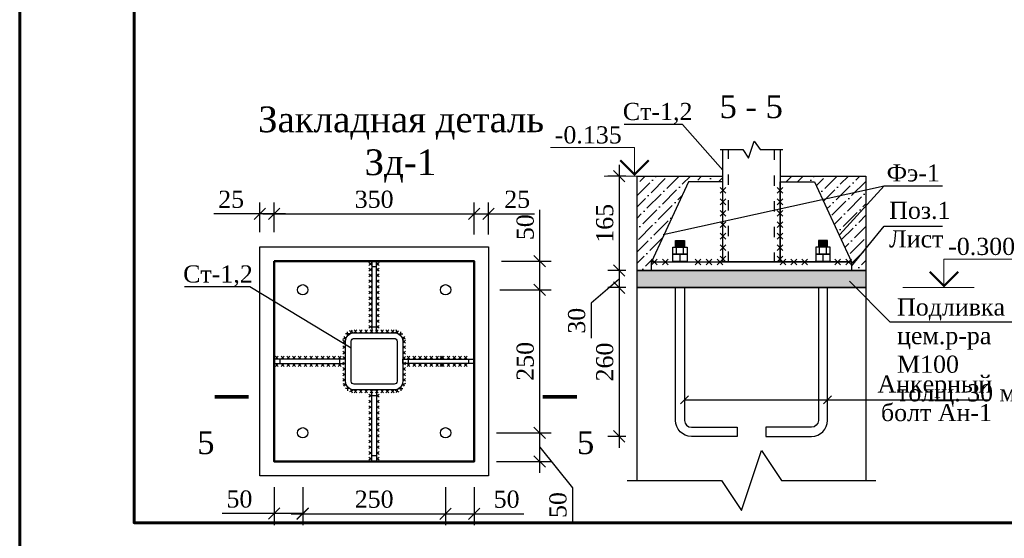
# Model space of a CAD drawing. Header units: millimetres. Extents: x 2063114 to 14983986, y -126020516 to 213791.
# Tile 215 of 256: x 2320392 to 2337615, y -1326772 to -1317706. Entities that reach past the tile are written whole.
import ezdxf
from ezdxf.enums import TextEntityAlignment as Align

# ---------------------------------------------------------------- set-up
doc = ezdxf.new("R2010")
doc.units = ezdxf.units.MM
doc.linetypes.add('ACAD_ISO03W100', pattern=[30, 12, -18])
doc.layers.get('Defpoints').update_dxf_attribs({"color": 6, "lineweight": 35})
doc.layers.add('_print', color=6, linetype='Continuous', lineweight=60, plot=False)
doc.styles.get("Standard").update_dxf_attribs({"font": 'arial.ttf'})
doc.styles.add('TIMES', font='times.ttf')
doc.styles.add('Times New Roman', font='times.ttf')
doc.dimstyles.new('10', dxfattribs={"dimtxt": 300, "dimasz": 200, "dimexe": 200, "dimexo": 200, "dimgap": 100, "dimtad": 1, "dimlfac": 0.1, "dimtxsty": 'Standard', "dimblk": 'OBLIQUE', "dimcen": 200, "dimdle": 200, "dimclrd": 256, "dimclre": 256, "dimclrt": 256, "dimadec": 0, "dimazin": 0, "dimtfac": 1, "dimtmove": 0, "dimatfit": 3, "dimldrblk": 'OBLIQUE', "dimfxl": 1, "dimlwd": -1, "dimlwe": -1, "dimarcsym": 0})

# ---------------------------------------------------------------- blocks, each defined once
blk = doc.blocks.new('_Oblique')
at = {"color": 0, "linetype": 'ByBlock', "lineweight": -2}
blk.add_line((-0.5, -0.5), (0.5, 0.5), dxfattribs=at)
blk = doc.blocks.new('*D91')
at = {"transparency": 16777216}
for p, q in [((-9415, 315871), (-9415, 315209)), ((-8915, 315871), (-8915, 315209)), ((-9415, 315409), (-10324, 315409)), ((-8915, 315409), (-9615, 315409))]:
    blk.add_line(p, q, dxfattribs=at)
at = {"layer": 'Defpoints', "color": 0, "transparency": 16777216}
for p in [(-9415, 316071), (-8915, 316071), (-8915, 315409)]:
    blk.add_point(p, dxfattribs=at)
at = {"transparency": 16777216, "xscale": 200, "yscale": 200, "zscale": 200, "rotation": 180}
blk.add_blockref('_Oblique', (-9415, 315409), dxfattribs=at)
at = {"transparency": 16777216, "xscale": 200, "yscale": 200, "zscale": 200}
blk.add_blockref('_Oblique', (-8915, 315409), dxfattribs=at)
at = {"transparency": 16777216, "insert": (-10021, 315662), "char_height": 300, "attachment_point": 5, "style": 'Times New Roman'}
blk.add_mtext('50', dxfattribs=at)
blk = doc.blocks.new('*D92')
at = {"transparency": 16777216}
for p, q in [((-8915, 315834), (-8915, 315206)), ((-6415, 315834), (-6415, 315206)), ((-9115, 315406), (-6215, 315406))]:
    blk.add_line(p, q, dxfattribs=at)
at = {"layer": 'Defpoints', "color": 0, "transparency": 16777216}
for p in [(-8915, 316034), (-6415, 316034), (-6415, 315406)]:
    blk.add_point(p, dxfattribs=at)
at = {"transparency": 16777216, "xscale": 200, "yscale": 200, "zscale": 200, "rotation": 180}
blk.add_blockref('_Oblique', (-8915, 315406), dxfattribs=at)
at = {"transparency": 16777216, "xscale": 200, "yscale": 200, "zscale": 200}
blk.add_blockref('_Oblique', (-6415, 315406), dxfattribs=at)
at = {"transparency": 16777216, "insert": (-7665, 315659), "char_height": 300, "attachment_point": 5, "style": 'Times New Roman'}
blk.add_mtext('250', dxfattribs=at)
blk = doc.blocks.new('*D93')
at = {"transparency": 16777216}
for p, q in [((-6415, 315871), (-6415, 315206)), ((-5915, 315871), (-5915, 315206)), ((-6615, 315406), (-5915, 315406)), ((-5915, 315406), (-5045, 315406))]:
    blk.add_line(p, q, dxfattribs=at)
at = {"layer": 'Defpoints', "color": 0, "transparency": 16777216}
for p in [(-6415, 316071), (-5915, 316071), (-5915, 315406)]:
    blk.add_point(p, dxfattribs=at)
at = {"transparency": 16777216, "xscale": 200, "yscale": 200, "zscale": 200, "rotation": 180}
blk.add_blockref('_Oblique', (-6415, 315406), dxfattribs=at)
at = {"transparency": 16777216, "xscale": 200, "yscale": 200, "zscale": 200}
blk.add_blockref('_Oblique', (-5915, 315406), dxfattribs=at)
at = {"transparency": 16777216, "insert": (-5348, 315659), "char_height": 300, "attachment_point": 5, "style": 'Times New Roman'}
blk.add_mtext('50', dxfattribs=at)
blk = doc.blocks.new('*D94')
at = {"transparency": 16777216}
for p, q in [((-4769, 316121), (-4769, 317021)), ((-5526, 316821), (-4569, 316821)), ((-4769, 316571), (-4195, 315861)), ((-5526, 316321), (-4569, 316321)), ((-4195, 315861), (-4195, 315255))]:
    blk.add_line(p, q, dxfattribs=at)
at = {"layer": 'Defpoints', "color": 0, "transparency": 16777216}
for p in [(-5726, 316821), (-4769, 316821), (-5726, 316321)]:
    blk.add_point(p, dxfattribs=at)
at = {"transparency": 16777216, "xscale": 200, "yscale": 200, "zscale": 200}
for p, rotation in [((-4769, 316821), 90), ((-4769, 316321), 270)]:
    blk.add_blockref('_Oblique', p, dxfattribs=dict(at, rotation=rotation))
at = {"transparency": 16777216, "insert": (-4448, 315558), "char_height": 300, "attachment_point": 5, "rotation": 90, "style": 'Times New Roman'}
blk.add_mtext('50', dxfattribs=at)
blk = doc.blocks.new('*D95')
at = {"transparency": 16777216}
for p, q in [((-4769, 316621), (-4769, 319521)), ((-5465, 319321), (-4569, 319321)), ((-5465, 316821), (-4569, 316821))]:
    blk.add_line(p, q, dxfattribs=at)
at = {"layer": 'Defpoints', "color": 0, "transparency": 16777216}
for p in [(-5665, 319321), (-4769, 319321), (-5665, 316821)]:
    blk.add_point(p, dxfattribs=at)
at = {"transparency": 16777216, "xscale": 200, "yscale": 200, "zscale": 200}
for p, rotation in [((-4769, 319321), 90), ((-4769, 316821), 270)]:
    blk.add_blockref('_Oblique', p, dxfattribs=dict(at, rotation=rotation))
at = {"transparency": 16777216, "insert": (-5021, 318071), "char_height": 300, "attachment_point": 5, "rotation": 90, "style": 'Times New Roman'}
blk.add_mtext('250', dxfattribs=at)
blk = doc.blocks.new('*D96')
at = {"transparency": 16777216}
for p, q in [((-4769, 319821), (-4769, 320719)), ((-5438, 319821), (-4569, 319821)), ((-4769, 319121), (-4769, 319821)), ((-5438, 319321), (-4569, 319321))]:
    blk.add_line(p, q, dxfattribs=at)
at = {"layer": 'Defpoints', "color": 0, "transparency": 16777216}
for p in [(-5638, 319821), (-4769, 319821), (-5638, 319321)]:
    blk.add_point(p, dxfattribs=at)
at = {"transparency": 16777216, "xscale": 200, "yscale": 200, "zscale": 200}
for p, rotation in [((-4769, 319821), 90), ((-4769, 319321), 270)]:
    blk.add_blockref('_Oblique', p, dxfattribs=dict(at, rotation=rotation))
at = {"transparency": 16777216, "insert": (-5021, 320416), "char_height": 300, "attachment_point": 5, "rotation": 90, "style": 'Times New Roman'}
blk.add_mtext('50', dxfattribs=at)
blk = doc.blocks.new('*D97')
at = {"transparency": 16777216}
for p, q in [((-9665, 320327), (-9665, 320849)), ((-9415, 320327), (-9415, 320849)), ((-9665, 320649), (-10469, 320649)), ((-9215, 320649), (-9665, 320649))]:
    blk.add_line(p, q, dxfattribs=at)
at = {"layer": 'Defpoints', "color": 0, "transparency": 16777216}
for p in [(-9665, 320649), (-9665, 320127), (-9415, 320127)]:
    blk.add_point(p, dxfattribs=at)
at = {"transparency": 16777216, "xscale": 200, "yscale": 200, "zscale": 200, "rotation": 180}
blk.add_blockref('_Oblique', (-9665, 320649), dxfattribs=at)
at = {"transparency": 16777216, "xscale": 200, "yscale": 200, "zscale": 200}
blk.add_blockref('_Oblique', (-9415, 320649), dxfattribs=at)
at = {"transparency": 16777216, "insert": (-10167, 320902), "char_height": 300, "attachment_point": 5, "style": 'Times New Roman'}
blk.add_mtext('25', dxfattribs=at)
blk = doc.blocks.new('*D98')
at = {"transparency": 16777216}
for p, q in [((-9415, 320537), (-9415, 320849)), ((-5915, 320287), (-5915, 320849)), ((-9615, 320649), (-5715, 320649))]:
    blk.add_line(p, q, dxfattribs=at)
at = {"layer": 'Defpoints', "color": 0, "transparency": 16777216}
for p in [(-5915, 320649), (-9415, 320337), (-5915, 320087)]:
    blk.add_point(p, dxfattribs=at)
at = {"transparency": 16777216, "xscale": 200, "yscale": 200, "zscale": 200, "rotation": 180}
blk.add_blockref('_Oblique', (-9415, 320649), dxfattribs=at)
at = {"transparency": 16777216, "xscale": 200, "yscale": 200, "zscale": 200}
blk.add_blockref('_Oblique', (-5915, 320649), dxfattribs=at)
at = {"transparency": 16777216, "insert": (-7665, 320902), "char_height": 300, "attachment_point": 5, "style": 'Times New Roman'}
blk.add_mtext('350', dxfattribs=at)
blk = doc.blocks.new('*D99')
at = {"transparency": 16777216}
for p, q in [((-5915, 320287), (-5915, 320849)), ((-5665, 320287), (-5665, 320849)), ((-6115, 320649), (-5665, 320649)), ((-5665, 320649), (-4861, 320649))]:
    blk.add_line(p, q, dxfattribs=at)
at = {"layer": 'Defpoints', "color": 0, "transparency": 16777216}
for p in [(-5665, 320649), (-5915, 320087), (-5665, 320087)]:
    blk.add_point(p, dxfattribs=at)
at = {"transparency": 16777216, "xscale": 200, "yscale": 200, "zscale": 200, "rotation": 180}
blk.add_blockref('_Oblique', (-5915, 320649), dxfattribs=at)
at = {"transparency": 16777216, "xscale": 200, "yscale": 200, "zscale": 200}
blk.add_blockref('_Oblique', (-5665, 320649), dxfattribs=at)
at = {"transparency": 16777216, "insert": (-5163, 320902), "char_height": 300, "attachment_point": 5, "style": 'Times New Roman'}
blk.add_mtext('25', dxfattribs=at)
blk = doc.blocks.new('*D107')
at = {"transparency": 16777216}
for p, q in [((-3452, 321509), (-3452, 319459)), ((-3339, 321309), (-3652, 321309)), ((-3339, 319659), (-3652, 319659))]:
    blk.add_line(p, q, dxfattribs=at)
at = {"layer": 'Defpoints', "color": 0, "transparency": 16777216}
for p in [(-3139, 321309), (-3452, 319659), (-3139, 319659)]:
    blk.add_point(p, dxfattribs=at)
at = {"transparency": 16777216, "xscale": 200, "yscale": 200, "zscale": 200}
for p, rotation in [((-3452, 321309), 90), ((-3452, 319659), 270)]:
    blk.add_blockref('_Oblique', p, dxfattribs=dict(at, rotation=rotation))
at = {"transparency": 16777216, "insert": (-3704, 320484), "char_height": 300, "attachment_point": 5, "rotation": 90, "style": 'Times New Roman'}
blk.add_mtext('165', dxfattribs=at)
blk = doc.blocks.new('*D77')
at = {"transparency": 16777216}
for p, q in [((-3452, 319859), (-3452, 319159)), ((-3452, 319509), (-3942, 319085)), ((-3339, 319659), (-3652, 319659)), ((-3339, 319359), (-3652, 319359)), ((-3942, 319085), (-3942, 318476))]:
    blk.add_line(p, q, dxfattribs=at)
at = {"layer": 'Defpoints', "color": 0, "transparency": 16777216}
for p in [(-3139, 319659), (-3452, 319359), (-3139, 319359)]:
    blk.add_point(p, dxfattribs=at)
at = {"transparency": 16777216, "xscale": 200, "yscale": 200, "zscale": 200}
for p, rotation in [((-3452, 319659), 90), ((-3452, 319359), 270)]:
    blk.add_blockref('_Oblique', p, dxfattribs=dict(at, rotation=rotation))
at = {"transparency": 16777216, "insert": (-4195, 318780), "char_height": 300, "attachment_point": 5, "rotation": 90, "style": 'Times New Roman'}
blk.add_mtext('30', dxfattribs=at)
blk = doc.blocks.new('*D108')
at = {"transparency": 16777216}
for p, q in [((-3452, 319559), (-3452, 316559)), ((-3339, 319359), (-3652, 319359)), ((-3339, 316759), (-3652, 316759))]:
    blk.add_line(p, q, dxfattribs=at)
at = {"layer": 'Defpoints', "color": 0, "transparency": 16777216}
for p in [(-3139, 319359), (-3452, 316759), (-3139, 316759)]:
    blk.add_point(p, dxfattribs=at)
at = {"transparency": 16777216, "xscale": 200, "yscale": 200, "zscale": 200}
for p, rotation in [((-3452, 319359), 90), ((-3452, 316759), 270)]:
    blk.add_blockref('_Oblique', p, dxfattribs=dict(at, rotation=rotation))
at = {"transparency": 16777216, "insert": (-3704, 318059), "char_height": 300, "attachment_point": 5, "rotation": 90, "style": 'Times New Roman'}
blk.add_mtext('260', dxfattribs=at)
blk = doc.blocks.new('*U1590')
at = {"color": 0, "ltscale": 25}
blk.add_lwpolyline([(-59400, 42000), (0, 42000), (0, 0), (-59400, 0)], close=True, dxfattribs=at)
at = {"color": 0, "lineweight": 60, "ltscale": 25}
blk.add_lwpolyline([(-57400, 41500), (-500, 41500), (-500, 500), (-57400, 500)], close=True, dxfattribs=at)
blk = doc.blocks.new('12231')
at = {"lineweight": 30}
for p, q in [((-7705.045, 319748.224), (-7755.045, 319798.224)), ((-7705.045, 319798.224), (-7755.045, 319748.224)), ((-7705.045, 319648.224), (-7755.045, 319698.224)), ((-7705.045, 319698.224), (-7755.045, 319648.224)), ((-7625.045, 319748.224), (-7575.045, 319798.224)), ((-7625.045, 319798.224), (-7575.045, 319748.224)), ((-7625.045, 319648.224), (-7575.045, 319698.224)), ((-7625.045, 319698.224), (-7575.045, 319648.224)), ((-7705.045, 319548.224), (-7755.045, 319598.224)), ((-7705.045, 319598.224), (-7755.045, 319548.224)), ((-7705.045, 319448.224), (-7755.045, 319498.224)), ((-7705.045, 319498.224), (-7755.045, 319448.224)), ((-7625.045, 319548.224), (-7575.045, 319598.224)), ((-7625.045, 319598.224), (-7575.045, 319548.224)), ((-7625.045, 319448.224), (-7575.045, 319498.224)), ((-7625.045, 319498.224), (-7575.045, 319448.224)), ((-7705.045, 319348.224), (-7755.045, 319398.224)), ((-7705.045, 319398.224), (-7755.045, 319348.224)), ((-7625.045, 319348.224), (-7575.045, 319398.224)), ((-7625.045, 319398.224), (-7575.045, 319348.224)), ((-7705.045, 319248.224), (-7755.045, 319298.224)), ((-7705.045, 319298.224), (-7755.045, 319248.224)), ((-7705.045, 319148.224), (-7755.045, 319198.224)), ((-7705.045, 319198.224), (-7755.045, 319148.224)), ((-7625.045, 319248.224), (-7575.045, 319298.224)), ((-7625.045, 319298.224), (-7575.045, 319248.224)), ((-7625.045, 319148.224), (-7575.045, 319198.224)), ((-7625.045, 319198.224), (-7575.045, 319148.224)), ((-7705.045, 319048.224), (-7755.045, 319098.224)), ((-7705.045, 319098.224), (-7755.045, 319048.224)), ((-7705.045, 318948.224), (-7755.045, 318998.224)), ((-7705.045, 318998.224), (-7755.045, 318948.224)), ((-7625.045, 319048.224), (-7575.045, 319098.224)), ((-7625.045, 319098.224), (-7575.045, 319048.224)), ((-7625.045, 318948.224), (-7575.045, 318998.224)), ((-7625.045, 318998.224), (-7575.045, 318948.224)), ((-7705.045, 318848.224), (-7755.045, 318898.224)), ((-7705.045, 318898.224), (-7755.045, 318848.224)), ((-7625.045, 318848.224), (-7575.045, 318898.224)), ((-7625.045, 318898.224), (-7575.045, 318848.224)), ((-7705.045, 318748.224), (-7755.045, 318798.224)), ((-7705.045, 318798.224), (-7755.045, 318748.224)), ((-7705.045, 318648.224), (-7755.045, 318698.224)), ((-7705.045, 318698.224), (-7755.045, 318648.224)), ((-7625.045, 318748.224), (-7575.045, 318798.224)), ((-7625.045, 318798.224), (-7575.045, 318748.224)), ((-7625.045, 318648.224), (-7575.045, 318698.224)), ((-7625.045, 318698.224), (-7575.045, 318648.224)), ((-8210.725, 318460.302), (-8147.971, 318492.889)), ((-8195.641, 318507.973), (-8163.055, 318445.218)), ((-8097.634, 318549.493), (-8168.345, 318549.493)), ((-8132.989, 318514.137), (-8132.989, 318584.848)), ((-8032.644, 318573.204), (-8097.054, 318602.382)), ((-8079.438, 318555.588), (-8050.26, 318619.998)), ((-8015.045, 318571.46), (-7965.045, 318621.46)), ((-7965.045, 318571.46), (-8015.045, 318621.46)), ((-7922.188, 318571.46), (-7872.188, 318621.46)), ((-7872.188, 318571.46), (-7922.188, 318621.46)), ((-7829.331, 318571.46), (-7779.331, 318621.46)), ((-7779.331, 318571.46), (-7829.331, 318621.46)), ((-7736.474, 318571.46), (-7686.474, 318621.46)), ((-7686.474, 318571.46), (-7736.474, 318621.46)), ((-7643.617, 318571.46), (-7593.617, 318621.46)), ((-7593.617, 318571.46), (-7643.617, 318621.46)), ((-7550.759, 318571.46), (-7500.759, 318621.46)), ((-7500.759, 318571.46), (-7550.759, 318621.46)), ((-7457.902, 318571.46), (-7407.902, 318621.46)), ((-7407.902, 318571.46), (-7457.902, 318621.46)), ((-7365.045, 318571.46), (-7315.045, 318621.46)), ((-7315.045, 318571.46), (-7365.045, 318621.46)), ((-7297.446, 318573.204), (-7233.037, 318602.382)), ((-7250.652, 318555.588), (-7279.831, 318619.998)), ((-7232.456, 318549.493), (-7161.746, 318549.493)), ((-7197.101, 318514.137), (-7197.101, 318584.848)), ((-7119.365, 318460.302), (-7182.12, 318492.889)), ((-7134.449, 318507.973), (-7167.036, 318445.218)), ((-8164.204, 318343.202), (-8214.272, 318293.27)), ((-8164.272, 318293.202), (-8214.204, 318343.27)), ((-8164.075, 318438.493), (-8214.143, 318388.56)), ((-8164.143, 318388.493), (-8214.075, 318438.56)), ((-7166.015, 318438.493), (-7115.948, 318388.56)), ((-7165.948, 318388.493), (-7116.015, 318438.56)), ((-7165.886, 318343.202), (-7115.819, 318293.27)), ((-7165.819, 318293.202), (-7115.887, 318343.27)), ((-9341.81, 318111.46), (-9391.81, 318161.46)), ((-9391.81, 318111.46), (-9341.81, 318161.46)), ((-9241.81, 318111.46), (-9291.81, 318161.46)), ((-9291.81, 318111.46), (-9241.81, 318161.46)), ((-9141.81, 318111.46), (-9191.81, 318161.46)), ((-9191.81, 318111.46), (-9141.81, 318161.46)), ((-9041.81, 318111.46), (-9091.81, 318161.46)), ((-9091.81, 318111.46), (-9041.81, 318161.46)), ((-8941.81, 318111.46), (-8991.81, 318161.46)), ((-8991.81, 318111.46), (-8941.81, 318161.46)), ((-8841.81, 318111.46), (-8891.81, 318161.46)), ((-8891.81, 318111.46), (-8841.81, 318161.46)), ((-8741.81, 318111.46), (-8791.81, 318161.46)), ((-8791.81, 318111.46), (-8741.81, 318161.46)), ((-8641.81, 318111.46), (-8691.81, 318161.46)), ((-8691.81, 318111.46), (-8641.81, 318161.46)), ((-8541.81, 318111.46), (-8591.81, 318161.46)), ((-8591.81, 318111.46), (-8541.81, 318161.46)), ((-8441.81, 318111.46), (-8491.81, 318161.46)), ((-8491.81, 318111.46), (-8441.81, 318161.46)), ((-8341.81, 318111.46), (-8391.81, 318161.46)), ((-8391.81, 318111.46), (-8341.81, 318161.46)), ((-8241.81, 318111.46), (-8291.81, 318161.46)), ((-8291.81, 318111.46), (-8241.81, 318161.46)), ((-8164.462, 318152.621), (-8214.529, 318102.689)), ((-8164.529, 318102.621), (-8214.462, 318152.689)), ((-8164.333, 318247.912), (-8214.4, 318197.98)), ((-8164.4, 318197.912), (-8214.333, 318247.979)), ((-7165.758, 318247.912), (-7115.69, 318197.98)), ((-7165.69, 318197.912), (-7115.758, 318247.979)), ((-7165.629, 318152.621), (-7115.561, 318102.689)), ((-7165.561, 318102.621), (-7115.629, 318152.689)), ((-7088.281, 318111.46), (-7038.281, 318161.46)), ((-7038.281, 318111.46), (-7088.281, 318161.46)), ((-6988.281, 318111.46), (-6938.281, 318161.46)), ((-6938.281, 318111.46), (-6988.281, 318161.46)), ((-6888.281, 318111.46), (-6838.281, 318161.46)), ((-6838.281, 318111.46), (-6888.281, 318161.46)), ((-6788.281, 318111.46), (-6738.281, 318161.46)), ((-6738.281, 318111.46), (-6788.281, 318161.46)), ((-6688.281, 318111.46), (-6638.281, 318161.46)), ((-6638.281, 318111.46), (-6688.281, 318161.46)), ((-6588.281, 318111.46), (-6538.281, 318161.46)), ((-6538.281, 318111.46), (-6588.281, 318161.46)), ((-6518.071, 318111.46), (-6468.071, 318161.46)), ((-6468.071, 318111.46), (-6518.071, 318161.46)), ((-6488.281, 318111.46), (-6438.281, 318161.46)), ((-6438.281, 318111.46), (-6488.281, 318161.46)), ((-6388.281, 318111.46), (-6338.281, 318161.46)), ((-6338.281, 318111.46), (-6388.281, 318161.46)), ((-6288.281, 318111.46), (-6238.281, 318161.46)), ((-6238.281, 318111.46), (-6288.281, 318161.46)), ((-6188.281, 318111.46), (-6138.281, 318161.46)), ((-6138.281, 318111.46), (-6188.281, 318161.46)), ((-6088.281, 318111.46), (-6038.281, 318161.46)), ((-6038.281, 318111.46), (-6088.281, 318161.46)), ((-9341.81, 318031.46), (-9391.81, 317981.46)), ((-9391.81, 318031.46), (-9341.81, 317981.46)), ((-9241.81, 318031.46), (-9291.81, 317981.46)), ((-9291.81, 318031.46), (-9241.81, 317981.46)), ((-9141.81, 318031.46), (-9191.81, 317981.46)), ((-9191.81, 318031.46), (-9141.81, 317981.46)), ((-9041.81, 318031.46), (-9091.81, 317981.46)), ((-9091.81, 318031.46), (-9041.81, 317981.46)), ((-8941.81, 318031.46), (-8991.81, 317981.46)), ((-8991.81, 318031.46), (-8941.81, 317981.46)), ((-8841.81, 318031.46), (-8891.81, 317981.46)), ((-8891.81, 318031.46), (-8841.81, 317981.46)), ((-8741.81, 318031.46), (-8791.81, 317981.46)), ((-8791.81, 318031.46), (-8741.81, 317981.46)), ((-8641.81, 318031.46), (-8691.81, 317981.46)), ((-8691.81, 318031.46), (-8641.81, 317981.46)), ((-8541.81, 318031.46), (-8591.81, 317981.46)), ((-8591.81, 318031.46), (-8541.81, 317981.46)), ((-8441.81, 318031.46), (-8491.81, 317981.46)), ((-8491.81, 318031.46), (-8441.81, 317981.46)), ((-8341.81, 318031.46), (-8391.81, 317981.46)), ((-8391.81, 318031.46), (-8341.81, 317981.46)), ((-8241.81, 318031.46), (-8291.81, 317981.46)), ((-8291.81, 318031.46), (-8241.81, 317981.46)), ((-8164.72, 317962.04), (-8214.787, 317912.108)), ((-8164.787, 317912.04), (-8214.72, 317962.108)), ((-8164.591, 318057.331), (-8214.658, 318007.399)), ((-8164.658, 318007.331), (-8214.591, 318057.399)), ((-7165.5, 318057.331), (-7115.432, 318007.399)), ((-7165.432, 318007.331), (-7115.5, 318057.399)), ((-7165.371, 317962.04), (-7115.303, 317912.108)), ((-7165.303, 317912.04), (-7115.371, 317962.108)), ((-7088.281, 318031.46), (-7038.281, 317981.46)), ((-7038.281, 318031.46), (-7088.281, 317981.46)), ((-6988.281, 318031.46), (-6938.281, 317981.46)), ((-6938.281, 318031.46), (-6988.281, 317981.46)), ((-6888.281, 318031.46), (-6838.281, 317981.46)), ((-6838.281, 318031.46), (-6888.281, 317981.46)), ((-6788.281, 318031.46), (-6738.281, 317981.46)), ((-6738.281, 318031.46), (-6788.281, 317981.46)), ((-6688.281, 318031.46), (-6638.281, 317981.46)), ((-6638.281, 318031.46), (-6688.281, 317981.46)), ((-6588.281, 318031.46), (-6538.281, 317981.46)), ((-6538.281, 318031.46), (-6588.281, 317981.46)), ((-6518.071, 318031.46), (-6468.071, 317981.46)), ((-6468.071, 318031.46), (-6518.071, 317981.46)), ((-6488.281, 318031.46), (-6438.281, 317981.46)), ((-6438.281, 318031.46), (-6488.281, 317981.46)), ((-6388.281, 318031.46), (-6338.281, 317981.46)), ((-6338.281, 318031.46), (-6388.281, 317981.46)), ((-6288.281, 318031.46), (-6238.281, 317981.46)), ((-6238.281, 318031.46), (-6288.281, 317981.46)), ((-6188.281, 318031.46), (-6138.281, 317981.46)), ((-6138.281, 318031.46), (-6188.281, 317981.46)), ((-6088.281, 318031.46), (-6038.281, 317981.46)), ((-6038.281, 318031.46), (-6088.281, 317981.46)), ((-8164.978, 317771.46), (-8215.045, 317721.527)), ((-8165.045, 317721.46), (-8214.977, 317771.527)), ((-8164.849, 317866.75), (-8214.916, 317816.818)), ((-8164.916, 317816.75), (-8214.849, 317866.818)), ((-7165.242, 317866.75), (-7115.174, 317816.818)), ((-7165.174, 317816.75), (-7115.242, 317866.818)), ((-7165.113, 317771.46), (-7115.045, 317721.527)), ((-7165.045, 317721.46), (-7115.113, 317771.527)), ((-8210.725, 317682.617), (-8147.971, 317650.031)), ((-8195.641, 317634.947), (-8163.055, 317697.701)), ((-8132.989, 317628.782), (-8132.989, 317558.071)), ((-7197.101, 317628.782), (-7197.101, 317558.071)), ((-7119.365, 317682.617), (-7182.12, 317650.031)), ((-7134.449, 317634.947), (-7167.036, 317697.701)), ((-8097.634, 317593.427), (-8168.345, 317593.427)), ((-8032.644, 317569.715), (-8097.054, 317540.537)), ((-8079.438, 317587.331), (-8050.26, 317522.921)), ((-8015.045, 317571.46), (-7965.045, 317521.46)), ((-7965.045, 317571.46), (-8015.045, 317521.46)), ((-7922.188, 317571.46), (-7872.188, 317521.46)), ((-7872.188, 317571.46), (-7922.188, 317521.46)), ((-7829.331, 317571.46), (-7779.331, 317521.46)), ((-7779.331, 317571.46), (-7829.331, 317521.46)), ((-7705.045, 317494.695), (-7755.045, 317444.695)), ((-7705.045, 317444.695), (-7755.045, 317494.695)), ((-7736.474, 317571.46), (-7686.474, 317521.46)), ((-7686.474, 317571.46), (-7736.474, 317521.46)), ((-7643.617, 317571.46), (-7593.617, 317521.46)), ((-7593.617, 317571.46), (-7643.617, 317521.46)), ((-7625.045, 317494.695), (-7575.045, 317444.695)), ((-7625.045, 317444.695), (-7575.045, 317494.695)), ((-7550.759, 317571.46), (-7500.759, 317521.46)), ((-7500.759, 317571.46), (-7550.759, 317521.46)), ((-7457.902, 317571.46), (-7407.902, 317521.46)), ((-7407.902, 317571.46), (-7457.902, 317521.46)), ((-7365.045, 317571.46), (-7315.045, 317521.46)), ((-7315.045, 317571.46), (-7365.045, 317521.46)), ((-7297.446, 317569.715), (-7233.037, 317540.537)), ((-7250.652, 317587.331), (-7279.831, 317522.921)), ((-7232.456, 317593.427), (-7161.746, 317593.427)), ((-7705.045, 317394.695), (-7755.045, 317344.695)), ((-7705.045, 317344.695), (-7755.045, 317394.695)), ((-7705.045, 317294.695), (-7755.045, 317244.695)), ((-7705.045, 317244.695), (-7755.045, 317294.695)), ((-7625.045, 317394.695), (-7575.045, 317344.695)), ((-7625.045, 317344.695), (-7575.045, 317394.695)), ((-7625.045, 317294.695), (-7575.045, 317244.695)), ((-7625.045, 317244.695), (-7575.045, 317294.695)), ((-7705.045, 317194.695), (-7755.045, 317144.695)), ((-7705.045, 317144.695), (-7755.045, 317194.695)), ((-7705.045, 317094.695), (-7755.045, 317044.695)), ((-7705.045, 317044.695), (-7755.045, 317094.695)), ((-7625.045, 317194.695), (-7575.045, 317144.695)), ((-7625.045, 317144.695), (-7575.045, 317194.695)), ((-7625.045, 317094.695), (-7575.045, 317044.695)), ((-7625.045, 317044.695), (-7575.045, 317094.695)), ((-7705.045, 316994.695), (-7755.045, 316944.695)), ((-7705.045, 316944.695), (-7755.045, 316994.695)), ((-7625.045, 316994.695), (-7575.045, 316944.695)), ((-7625.045, 316944.695), (-7575.045, 316994.695)), ((-7705.045, 316894.695), (-7755.045, 316844.695)), ((-7705.045, 316844.695), (-7755.045, 316894.695)), ((-7705.045, 316794.695), (-7755.045, 316744.695)), ((-7705.045, 316744.695), (-7755.045, 316794.695)), ((-7625.045, 316894.695), (-7575.045, 316844.695)), ((-7625.045, 316844.695), (-7575.045, 316894.695)), ((-7625.045, 316794.695), (-7575.045, 316744.695)), ((-7625.045, 316744.695), (-7575.045, 316794.695)), ((-7705.045, 316694.695), (-7755.045, 316644.695)), ((-7705.045, 316644.695), (-7755.045, 316694.695)), ((-7705.045, 316594.695), (-7755.045, 316544.695)), ((-7705.045, 316544.695), (-7755.045, 316594.695)), ((-7625.045, 316694.695), (-7575.045, 316644.695)), ((-7625.045, 316644.695), (-7575.045, 316694.695)), ((-7625.045, 316594.695), (-7575.045, 316544.695)), ((-7625.045, 316544.695), (-7575.045, 316594.695)), ((-7705.045, 316494.695), (-7755.045, 316444.695)), ((-7705.045, 316444.695), (-7755.045, 316494.695)), ((-7705.045, 316394.695), (-7755.045, 316344.695)), ((-7705.045, 316344.695), (-7755.045, 316394.695)), ((-7625.045, 316494.695), (-7575.045, 316444.695)), ((-7625.045, 316444.695), (-7575.045, 316494.695)), ((-7625.045, 316394.695), (-7575.045, 316344.695)), ((-7625.045, 316344.695), (-7575.045, 316394.695))]:
    blk.add_line(p, q, dxfattribs=at)
at = {"color": 0}
blk.add_lwpolyline([(-9665.045, 320071.46), (-5665.045, 320071.46), (-5665.045, 316071.46), (-9665.045, 316071.46)], close=True, dxfattribs=at)
at = {"color": 0, "lineweight": 50}
blk.add_lwpolyline([(-9415.045, 319821.46), (-5915.045, 319821.46), (-5915.045, 316321.46), (-9415.045, 316321.46)], close=True, dxfattribs=at)
for points in [[(-7625.045, 318571.46), (-7625.045, 319821.46), (-7705.045, 319821.46), (-7705.045, 318571.46)], [(-7625.045, 318671.46), (-7625.045, 319721.46), (-7705.045, 319721.46), (-7705.045, 318671.46)], [(-8165.045, 318111.46), (-9415.045, 318111.46), (-9415.045, 318031.46), (-8165.045, 318031.46)], [(-8265.045, 318111.46), (-9315.045, 318111.46), (-9315.045, 318031.46), (-8265.045, 318031.46)], [(-7165.045, 318111.46), (-5915.045, 318111.46), (-5915.045, 318031.46), (-7165.045, 318031.46)], [(-7065.045, 318111.46), (-6015.045, 318111.46), (-6015.045, 318031.46), (-7065.045, 318031.46)], [(-7625.045, 317571.46), (-7625.045, 316321.46), (-7705.045, 316321.46), (-7705.045, 317571.46)], [(-7625.045, 317471.46), (-7625.045, 316421.46), (-7705.045, 316421.46), (-7705.045, 317471.46)]]:
    blk.add_lwpolyline(points, close=True)
blk.add_lwpolyline([(-8065.045, 318299.499), (-9840.39, 319373.7), (-10984.22, 319373.7)])
at = {"lineweight": 30}
for points in [[(-8015.045, 318571.46), (-7315.045, 318571.46, -0.414213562), (-7165.045, 318421.46), (-7165.045, 317721.46, -0.414213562), (-7315.045, 317571.46), (-8015.045, 317571.46, -0.414213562), (-8165.045, 317721.46), (-8165.045, 318421.46, -0.414213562)], [(-8015.045, 318471.46), (-7315.045, 318471.46, -0.414213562), (-7265.045, 318421.46), (-7265.045, 317721.46, -0.414213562), (-7315.045, 317671.46), (-8015.045, 317671.46, -0.414213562), (-8065.045, 317721.46), (-8065.045, 318421.46, -0.414213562)]]:
    blk.add_lwpolyline(points, format="xyb", close=True, dxfattribs=at)
for points in [[(-9857.074, 317449.806, 60, 60, 0), (-10457.074, 317449.806, 60, 60, 0), (-10257.074, 317449.806, 0, 80, 0), (-10257.074, 317049.806, 0, 0, 0), (-10257.074, 316449.806, 0, 0, 0)], [(-4716.63, 317449.806, 60, 60, 0), (-4116.63, 317449.806, 60, 60, 0), (-4316.63, 317449.806, 0, 80, 0), (-4316.63, 317049.806, 0, 0, 0), (-4316.63, 316449.806, 0, 0, 0)]]:
    blk.add_lwpolyline(points, format="xyseb")
for centre in [(-8915.045, 319321.46), (-6415.045, 319321.46), (-8915.045, 316821.46), (-6415.045, 316821.46)]:
    blk.add_circle(centre, 90)
at = {"style": 'Times New Roman'}
blk.add_text('5', height=400, dxfattribs=at).set_placement((-10457.074, 316849.806), align=Align.TOP_RIGHT)
blk.add_text('5', height=400, dxfattribs=at).set_placement((-4116.63, 316849.806), align=Align.TOP_LEFT)
at = {"color": 7, "attachment_point": 1, "style": 'TIMES'}
for s, insert, char_height, width in [('\\pi101.56599;Закладная деталь \\P\\pi1964.99425;Зд-1', (-9796.994, 322526.388), 450, 5059.36845), ('Ст-1,2', (-11005.535, 319748.79), 300, 613.38212)]:
    blk.add_mtext(s, dxfattribs=dict(at, insert=insert, char_height=char_height, width=width))
for base, p1, p2, picture, middle in [((-9665.045, 320649.125), (-9415.045, 320126.597), (-9665.045, 320126.597), '*D97', (-10167.172, 320649.125)), ((-8915.045, 315409.16), (-9415.045, 316071.46), (-8915.045, 316071.46), '*D91', (-10021.292, 315409.16)), ((-5915.045, 315406.208), (-6415.045, 316071.46), (-5915.045, 316071.46), '*D93', (-5347.865, 315406.208))]:
    dim = blk.add_linear_dim(base=base, p1=p1, p2=p2, dimstyle='10', override={"dimtxsty": 'Times New Roman'})
    dim.commit()
    dim.dimension.update_dxf_attribs({"geometry": picture, "text_midpoint": middle, "dimtype": 128})
for base, p1, p2, picture, middle in [((-5915.045, 320649.125), (-9415.045, 320336.597), (-5915.045, 320086.597), '*D98', (-7665.045, 320901.721)), ((-5665.045, 320649.125), (-5915.045, 320086.597), (-5665.045, 320086.597), '*D99', (-5162.918, 320901.721)), ((-6415.045, 315406.208), (-8915.045, 316034.19), (-6415.045, 316034.19), '*D92', (-7665.045, 315658.804))]:
    dim = blk.add_linear_dim(base=base, p1=p1, p2=p2, dimstyle='10', override={"dimtxsty": 'Times New Roman'})
    dim.commit()
    dim.dimension.update_dxf_attribs({"geometry": picture, "text_midpoint": middle})
for base, p1, p2, override, picture, middle in [((-4768.739, 319821.46), (-5638.099, 319321.46), (-5638.099, 319821.46), {"dimtxsty": 'Times New Roman'}, '*D96', (-4768.739, 320415.613)), ((-4768.739, 316821.46), (-5726.351, 316321.46), (-5726.351, 316821.46), {"dimtxsty": 'Times New Roman', "dimtmove": 1}, '*D94', (-4195.417, 315760.988))]:
    dim = blk.add_linear_dim(base=base, p1=p1, p2=p2, angle=90, dimstyle='10', override=override)
    dim.commit()
    dim.dimension.update_dxf_attribs({"geometry": picture, "text_midpoint": middle, "dimtype": 128})
dim = blk.add_linear_dim(base=(-4768.739, 319321.46), p1=(-5665.045, 316821.46), p2=(-5665.045, 319321.46), angle=90, dimstyle='10', override={"dimtxsty": 'Times New Roman'})
dim.commit()
dim.dimension.update_dxf_attribs({"geometry": '*D95', "text_midpoint": (-5021.334, 318071.46)})
blk = doc.blocks.new('15416')
h = blk.add_hatch()
h.set_pattern_fill('ANSI36', color=0, scale=44, style=0)
h.set_pattern_definition([(45, (-51673.4, 5452.7), (74.08711, 271.65275), [349.25, -69.85, 0, -69.85])])
h.paths.add_polyline_path([(-2238.788, 321209.17), (-1638.788, 321209.17), (-1638.917, 321309.17), (-3139.175, 321309.17), (-3139.175, 319659.17), (-2889.175, 319659.17), (-2889.175, 319809.17), (-2888.788, 319809.17)])
h.paths.add_polyline_path([(860.825, 321309.17), (-639.175, 321309.17), (-639.175, 321209.17), (-39.046, 321209.17), (610.954, 319809.17), (610.825, 319809.17), (610.825, 319659.17), (860.825, 319659.17)])
at = {"lineweight": 9}
h = blk.add_hatch(dxfattribs=at)
h.set_pattern_fill('AR-CONC', color=0, scale=0.5, style=0)
h.set_pattern_definition([(50, (32913.775, 522818.666), (91.092334, -7.969543), [9.525, -104.775]), (355, (32913.78, 522818.67), (-17.621413, 95.52832), [7.62, -83.82]), (100.451, (32921.37, 522818), (73.47125, 87.558344), [8.095, -89.045]), (46.1842, (32913.78, 522844.07), (135.53952, -21.021164), [14.2875, -157.1625]), (96.6356, (32925.07, 522842.31), (118.70212, 123.71278), [12.1425, -133.5675]), (351.184, (32913.78, 522844.07), (118.7023, 123.71256), [11.43, -125.73]), (21, (32926.475, 522837.716), (75.80744, -51.13276), [9.525, -104.775]), (326, (32926.48, 522837.72), (30.901014, 92.093983), [7.62, -83.82]), (71.4514, (32932.79, 522833.455), (106.708245, 40.96143), [8.095, -89.045]), (37.5, (32913.775, 522818.666), (1.5443016, 42.2775194), [0, -82.804, 0, -85.09, 0, -84.1375]), (7.5, (32913.775, 522818.666), (33.409831, 50.090287), [0, -48.514, 0, -80.899, 0, -32.0675]), (327.5, (32885.454, 522818.666), (67.7952976, -2.864372), [0, -31.75, 0, -99.06, 0, -131.445]), (317.5, (32872.754, 522818.666), (74.06459, 12.713246), [0, -41.275, 0, -65.786, 0, -93.345])])
h.paths.add_polyline_path([(-3139.175, 319659.17), (860.825, 319659.17), (860.825, 319359.17), (-3139.175, 319359.17)])
for p, q in [((-2681.599, 320288.648), (1184.161, 321137.661)), ((-2451.675, 319944.17), (-2451.675, 320069.17)), ((-2326.675, 319944.17), (-2326.675, 320069.17)), ((48.325, 319944.17), (48.325, 320069.17)), ((173.325, 319944.17), (173.325, 320069.17))]:
    blk.add_line(p, q)
at = {"lineweight": 30}
for p, q in [((-1588.655, 321109.445), (-1688.663, 321009.454)), ((-1588.663, 321009.445), (-1688.655, 321109.454)), ((-689.248, 321109.445), (-589.239, 321009.454)), ((-689.239, 321009.445), (-589.248, 321109.454)), ((-1588.672, 320909.445), (-1688.68, 320809.454)), ((-1588.68, 320809.445), (-1688.672, 320909.454)), ((-689.231, 320909.445), (-589.222, 320809.454)), ((-689.222, 320809.445), (-589.231, 320909.454)), ((-1588.689, 320709.445), (-1688.698, 320609.454)), ((-1588.698, 320609.445), (-1688.689, 320709.454)), ((-689.213, 320709.445), (-589.205, 320609.454)), ((-689.205, 320609.445), (-589.213, 320709.454)), ((-1588.62, 320509.17), (-1688.629, 320409.179)), ((-1588.629, 320409.17), (-1688.62, 320509.179)), ((-689.213, 320509.17), (-589.205, 320409.179)), ((-689.205, 320409.17), (-589.213, 320509.179)), ((-1588.637, 320309.17), (-1688.646, 320209.179)), ((-1588.646, 320209.17), (-1688.637, 320309.179)), ((-689.196, 320309.17), (-589.188, 320209.179)), ((-689.188, 320209.17), (-589.196, 320309.179)), ((-1588.655, 320109.17), (-1688.663, 320009.179)), ((-1588.663, 320009.17), (-1688.655, 320109.179)), ((-689.179, 320109.17), (-589.17, 320009.179)), ((-689.17, 320009.17), (-589.179, 320109.179)), ((-2788.788, 319759.166), (-2888.788, 319859.166)), ((-2888.788, 319759.166), (-2788.788, 319859.166)), ((-2597.143, 319759.166), (-2697.143, 319859.166)), ((-2697.143, 319759.166), (-2597.143, 319859.166)), ((-2022.207, 319759.166), (-2122.207, 319859.166)), ((-2122.207, 319759.166), (-2022.207, 319859.166)), ((-1830.562, 319759.166), (-1930.562, 319859.166)), ((-1930.562, 319759.166), (-1830.562, 319859.166)), ((-1638.908, 319859.166), (-1738.917, 319759.175)), ((-1638.917, 319759.166), (-1738.917, 319859.166)), ((-1738.917, 319759.166), (-1638.917, 319859.166)), ((-1638.917, 319759.166), (-1738.908, 319859.175)), ((-1588.655, 319908.895), (-1688.663, 319808.904)), ((-1588.663, 319808.895), (-1688.655, 319908.904)), ((-689.179, 319908.895), (-589.17, 319808.904)), ((-689.17, 319808.895), (-589.179, 319908.904)), ((-639.183, 319859.166), (-539.175, 319759.175)), ((-639.175, 319759.166), (-539.183, 319859.175)), ((-639.175, 319759.166), (-539.175, 319859.166)), ((-539.175, 319759.166), (-639.175, 319859.166)), ((-447.53, 319759.166), (-347.53, 319859.166)), ((-347.53, 319759.166), (-447.53, 319859.166)), ((-255.884, 319759.166), (-155.884, 319859.166)), ((-155.884, 319759.166), (-255.884, 319859.166)), ((319.051, 319759.166), (419.051, 319859.166)), ((419.051, 319759.166), (319.051, 319859.166)), ((510.696, 319759.166), (610.696, 319859.166)), ((610.696, 319759.166), (510.696, 319859.166))]:
    blk.add_line(p, q, dxfattribs=at)
for points in [[(-1638.917, 321410.779), (-2343.703, 322214.176), (-3367.453, 322214.176)], [(-1688.917, 321772.015), (-1289.046, 321772.015), (-1189.046, 321622.015), (-1089.046, 321922.015), (-989.046, 321772.015), (-589.175, 321772.015)], [(-639.175, 321772.015), (-639.175, 319809.17), (-1638.917, 319809.17), (-1638.917, 321772.015)], [(-639.175, 321309.17), (860.825, 321309.17), (860.825, 319659.17), (-3139.175, 319659.17), (-3139.175, 321309.17), (-1638.917, 321309.17)], [(-1638.788, 321209.17), (-2238.788, 321209.17), (-2888.788, 319809.17), (-1638.788, 319809.17), (-1638.788, 321209.17)], [(-639.046, 321209.17), (-39.046, 321209.17), (610.954, 319809.17), (-639.046, 319809.17), (-639.046, 321209.17)], [(404.33, 320285.996), (1184.161, 321137.661), (2200.026, 321137.661)], [(610.825, 319734.17), (1184.161, 320433.84), (2200.026, 320433.84)], [(-2469.175, 320170.101), (-2309.175, 320184.085)], [(190.825, 320170.101), (30.825, 320184.085)], [(-2469.175, 320157.554), (-2309.175, 320171.537)], [(-2469.175, 320145.006), (-2309.175, 320158.989)], [(-2469.175, 320132.458), (-2309.175, 320146.442)], [(-2469.175, 320119.911), (-2309.175, 320133.894)], [(-2469.175, 320107.363), (-2309.175, 320121.346)], [(-2469.175, 320094.816), (-2309.175, 320108.799)], [(-2469.175, 320082.268), (-2309.175, 320096.251)], [(-2469.175, 320069.72), (-2309.175, 320083.703)], [(-2331.893, 320069.17), (-2309.175, 320071.156)], [(190.825, 320157.554), (30.825, 320171.537)], [(190.825, 320145.006), (30.825, 320158.989)], [(190.825, 320132.458), (30.825, 320146.442)], [(190.825, 320119.911), (30.825, 320133.894)], [(190.825, 320107.363), (30.825, 320121.346)], [(190.825, 320094.816), (30.825, 320108.799)], [(190.825, 320082.268), (30.825, 320096.251)], [(190.825, 320069.72), (30.825, 320083.703)], [(53.543, 320069.17), (30.825, 320071.156)], [(-2389.175, 319944.17), (-2389.175, 319819.17)], [(110.825, 319944.17), (110.825, 319819.17)], [(-3139.175, 315988.864), (-3139.175, 319359.17), (860.825, 319359.17), (860.825, 315988.864)], [(575.058, 319470.519), (1282.67, 318762.906), (4030.304, 318762.906)], [(-2309.175, 317397.775), (3017.412, 317397.775)], [(-3314.175, 315988.864), (-1664.175, 315988.864), (-1314.175, 315463.864), (-964.175, 316513.864), (-614.175, 315988.864), (1035.825, 315988.864)]]:
    blk.add_lwpolyline(points)
at = {"linetype": 'ACAD_ISO03W100', "ltscale": 15}
blk.add_lwpolyline([(-739.175, 321772.015), (-739.175, 319809.17), (-1539.175, 319809.17), (-1539.175, 321772.015)], dxfattribs=at)
at = {"lineweight": 30}
for points in [[(-2469.175, 320069.17), (-2469.175, 320184.17), (-2309.175, 320184.17), (-2309.175, 320069.17)], [(190.825, 320069.17), (190.825, 320184.17), (30.825, 320184.17), (30.825, 320069.17)], [(-2238.464, 317468.485), (-2379.885, 317327.064)], [(261.536, 317468.485), (120.115, 317327.064)]]:
    blk.add_lwpolyline(points, dxfattribs=at)
for points in [[(-2514.175, 320069.17), (-2264.175, 320069.17), (-2264.175, 319944.17), (-2514.175, 319944.17)], [(235.825, 320069.17), (-14.175, 320069.17), (-14.175, 319944.17), (235.825, 319944.17)], [(-2514.175, 319944.17), (-2264.175, 319944.17), (-2264.175, 319819.17), (-2514.175, 319819.17)], [(235.825, 319944.17), (-14.175, 319944.17), (-14.175, 319819.17), (235.825, 319819.17)], [(-2889.175, 319809.17), (610.825, 319809.17), (610.825, 319659.17), (-2889.175, 319659.17)], [(-2889.175, 319809.17), (610.825, 319809.17), (610.825, 319659.17), (-2889.175, 319659.17)], [(-2526.675, 319819.17), (-2251.675, 319819.17), (-2251.675, 319809.17), (-2526.675, 319809.17)], [(248.325, 319819.17), (-26.675, 319819.17), (-26.675, 319809.17), (248.325, 319809.17)], [(-3139.175, 319659.17), (860.825, 319659.17), (860.825, 319359.17), (-3139.175, 319359.17)]]:
    blk.add_lwpolyline(points, close=True)
for points in [[(-2309.175, 319359.17), (-2309.175, 317039.17, 0.414213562), (-2189.175, 316919.17), (-1389.175, 316919.17), (-1389.175, 316759.17), (-2189.175, 316759.17, -0.414213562), (-2469.175, 317039.17), (-2469.175, 319359.17)], [(30.825, 319359.17), (30.825, 317039.17, -0.414213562), (-89.175, 316919.17), (-889.175, 316919.17), (-889.175, 316759.17), (-89.175, 316759.17, 0.414213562), (190.825, 317039.17), (190.825, 319359.17)]]:
    blk.add_lwpolyline(points, format="xyb", dxfattribs=at)
at = {"style": 'Times New Roman'}
blk.add_text('5 - 5', height=400, dxfattribs=at).set_placement((-1142.766, 322324.171), align=Align.CENTER)
at = {"color": 7, "char_height": 300, "attachment_point": 1, "style": 'TIMES'}
for s, insert, width in [('Ст-1,2', (-3388.768, 322589.265), 613.38212), ('Фэ-1', (1225.778, 321515.232), 858.01081), ('Поз.1 \\PЛист', (1270.022, 320861.615), 1231.73084), ('Подливка из цем.р-ра М100\\Pтолщ. 30 мм', (1408.262, 319170.916), 2768.10454), ('\\pi3.23035;Анкерный \\P\\pi63.90087;болт Ан-1  ', (1062.358, 317825.55), 1955.05479)]:
    blk.add_mtext(s, dxfattribs=dict(at, insert=insert, width=width))
for base, p1, p2, override, picture, middle in [((-3451.512, 319659.17), (-3139.175, 321309.17), (-3139.175, 319659.17), {"dimtxsty": 'Times New Roman'}, '*D107', (-3704.108, 320484.17)), ((-3451.512, 316759.17), (-3139.175, 319359.17), (-3139.175, 316759.17), {"dimtxsty": 'Times New Roman', "dimtmove": 1}, '*D108', (-3704.108, 318059.17))]:
    dim = blk.add_linear_dim(base=base, p1=p1, p2=p2, angle=90, dimstyle='10', override=override)
    dim.commit()
    dim.dimension.update_dxf_attribs({"geometry": picture, "text_midpoint": middle})
dim = blk.add_linear_dim(base=(-3451.512, 319359.17), p1=(-3139.175, 319659.17), p2=(-3139.175, 319359.17), angle=90, dimstyle='10', override={"dimtxsty": 'Times New Roman', "dimtmove": 1})
dim.commit()
dim.dimension.update_dxf_attribs({"geometry": '*D77', "text_midpoint": (-3942.088, 318985.045), "dimtype": 128})

msp = doc.modelspace()

# ---------------------------------------------------------------- linework, layer by layer
at = {"color": 7, "lineweight": 13}
for p, q in [((2331868.27667, -1320440.55402), (2330616.83467, -1320440.55402)), ((2335838.10049, -1322390.55402), (2337089.5425, -1322390.55402))]:
    msp.add_line(p, q, dxfattribs=at)
for points in [[(2331146.08519, -1320440.55402), (2331146.08519, -1319940.55402), (2329678.97408, -1319940.55402)], [(2336560.29198, -1322390.55402), (2336560.29198, -1321890.55402), (2338027.40308, -1321890.55402)]]:
    msp.add_lwpolyline(points, dxfattribs=at)
at = {"color": 7, "lineweight": 13, "const_width": 40}
for points in [[(2331396.08519, -1320162.27402), (2331146.08519, -1320412.27402), (2330896.08519, -1320162.27402)], [(2336310.29198, -1322112.27402), (2336560.29198, -1322362.27402), (2336810.29198, -1322112.27402)]]:
    msp.add_lwpolyline(points, dxfattribs=at)
at = {"layer": '_print', "ltscale": 100}
msp.add_lwpolyline([(2379792.08613, -1327001.43901), (2320392.08613, -1327001.43901), (2320392.08613, -1285001.43901), (2379792.08613, -1285001.43901)], close=True, dxfattribs=at)

# ---------------------------------------------------------------- block references
for name, p in [('*U1590', (2379792.08613, -1327001.43901)), ('15416', (2334331.31581, -1641749.7244)), ('12231', (2334257.30246, -1641749.7244))]:
    msp.add_blockref(name, p)

# ---------------------------------------------------------------- texts
at = {"color": 7, "lineweight": 13, "style": 'TIMES'}
for s, p in [('-0.135', (2329752.34392, -1319869.24855)), ('-0.300', (2336633.66181, -1321819.24855))]:
    msp.add_text(s, height=300, dxfattribs=at).set_placement(p)

doc.saveas('drawing.dxf')
